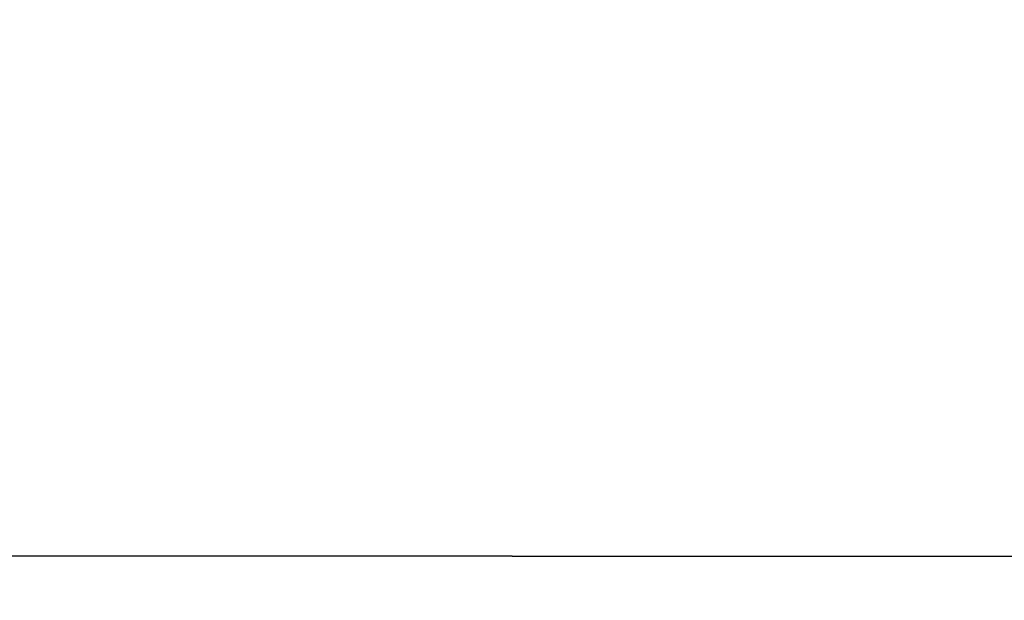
# Model space of a CAD drawing. Extents: x 0 to 30, y 0 to 8.
# Tile 189 of 256: x 12.99985 to 13.00423, y 0.01082 to 0.0134. Entities that reach past the tile are written whole.
import ezdxf

# ---------------------------------------------------------------- set-up
doc = ezdxf.new("R2010")
doc.units = 0
doc.header["$LTSCALE"] = 2.54
doc.layers.get('0').update_dxf_attribs({"color": 13, "linetype": 'CONTINUOUS'})

# ---------------------------------------------------------------- blocks, each defined once
blk = doc.blocks.new('PO____KA___AZIENKOWA_NAROZ')
at = {"color": 0}
blk.add_line((13.3530823, 0.0107437, 13.3148666), (3.986808, 0.0180274, 3.9913673), dxfattribs=at)
blk.add_line((13.3530823, 0.0107437, 13.3148666), (3.986808, 0.0180274, 3.9913673), dxfattribs=at)
mesh = blk.add_polyface(dxfattribs=at)
corners = [(30, 0.0107013, 0.1687131), (0, 0.0180274, 0.1381966), (30, 0.0180274, 0.1381966)]
mesh.append_faces([[corners[k] for k in face] for face in [(0, 1, 2)]], dxfattribs={"color": 0})
mesh = blk.add_polyface(dxfattribs=at)
corners = [(0, 0.0107013, 0.1687131), (0, 0.0180274, 0.1381966), (30, 0.0107013, 0.1687131)]
mesh.append_faces([[corners[k] for k in face] for face in [(0, 1, 2)]], dxfattribs={"color": 0})
mesh = blk.add_polyface(dxfattribs=at)
corners = [(13.3530823, 0.0107437, 13.3148666), (3.986808, 0.0180274, 3.9913673), (4.0083862, 0.0107013, 3.9697891)]
mesh.append_faces([[corners[k] for k in face] for face in [(0, 1, 2)]], dxfattribs={"color": 0})
mesh = blk.add_polyface(dxfattribs=at)
corners = [(13.3410751, 0.0137735, 13.3243118), (3.986808, 0.0180274, 3.9913673), (13.3530823, 0.0107437, 13.3148666)]
mesh.append_faces([[corners[k] for k in face] for face in [(0, 1, 2)]], dxfattribs={"color": 0})

msp = doc.modelspace()

# ---------------------------------------------------------------- block references
at = {"color": 0}
msp.add_blockref('PO____KA___AZIENKOWA_NAROZ', (0, 0), dxfattribs=at)

doc.saveas('drawing.dxf')
